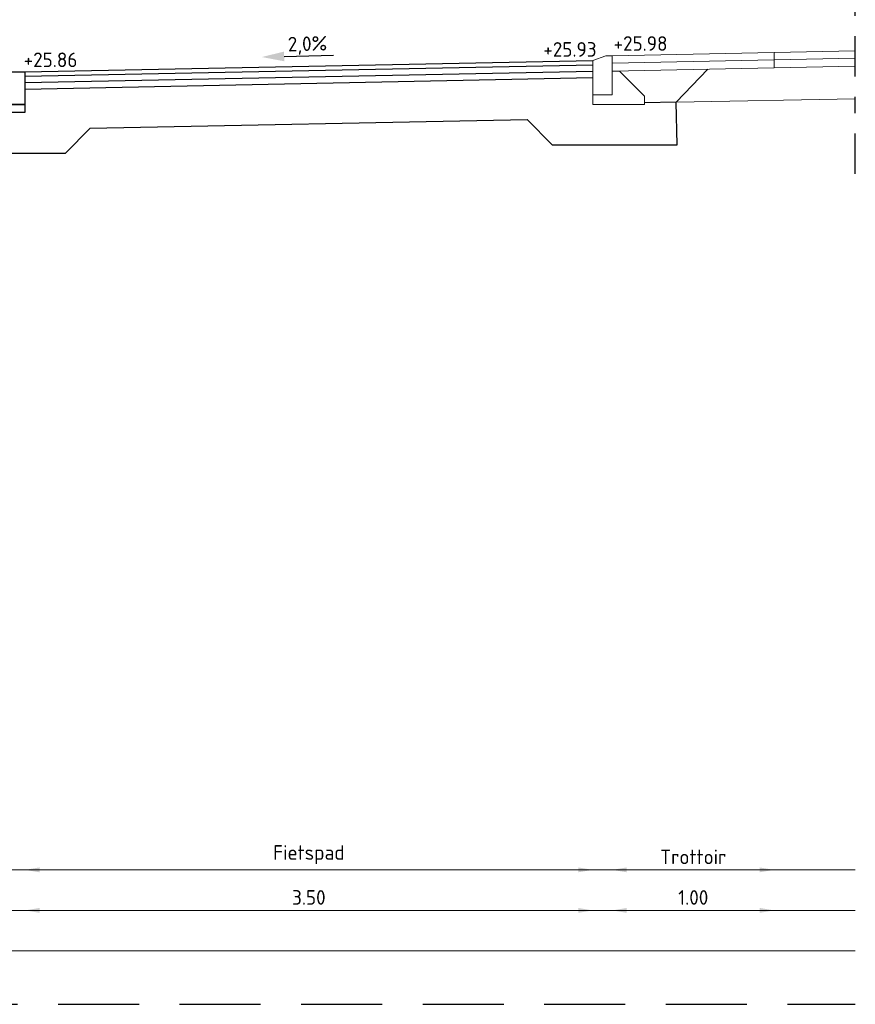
# Model space of a CAD drawing. Header units: metres. Extents: x 196651 to 397723, y 354703 to 710691.
# Tile 253 of 256: x 198862.28 to 198867.43, y 355366.97 to 355373.04. Entities that reach past the tile are written whole.
import ezdxf
from ezdxf.enums import TextEntityAlignment as Align

# ---------------------------------------------------------------- set-up
doc = ezdxf.new("R2010")
doc.units = ezdxf.units.M
doc.header["$MEASUREMENT"] = 0
for name, pattern in [('DASHDOT2', [0.5, 0.25, -0.125, 0, -0.125]), ('DASHED', [0.75, 0.5, -0.25]), ('DASHED2', [0.375, 0.25, -0.125])]:
    doc.linetypes.add(name, pattern=pattern)
for name, color, linetype, lineweight in [('X-XX-AL-AANPIJLING-M', 7, 'Continuous', 18), ('X-XX-BESTAAND-DETAIL-G', 252, 'Continuous', 5), ('X-XX-XX-DETAIL1-G', 1, 'Continuous', 18)]:
    doc.layers.add(name, color=color, linetype=linetype, lineweight=lineweight)
doc.layers.add('X-XX-AL-DETAIL-AFSTANDSLIJNEN-G', color=2, linetype='Continuous', lineweight=5, plot=False)
for name, color, linetype in [('X-XX-NIEUW-DETAIL-G', 1, 'Continuous'), ('X-XX-NIEUW-DETAIL-M', 7, 'Continuous'), ('X-XX-NIEUW-DETAIL-S', 1, 'Continuous'), ('X-XX-NIEUW-DETAIL-T', 3, 'Continuous')]:
    doc.layers.add(name, color=color, linetype=linetype)
doc.styles.add('NLCS-ISO', font='NLCS-ISO.ttf')
doc.styles.add('NLCS-ISO-T18', font='NLCS-ISO.ttf')
doc.dimstyles.new('Jens 1_50 - standaard', dxfattribs={"dimscale": 0.05, "dimtxt": 1.8, "dimasz": 1.8, "dimexe": 2, "dimexo": 2, "dimgap": 0.7, "dimtad": 1, "dimzin": 0, "dimdsep": 46, "dimtxsty": 'NLCS-ISO', "dimcen": 2.5, "dimdle": 2, "dimse1": 1, "dimse2": 1, "dimclrd": 256, "dimclre": 256, "dimclrt": 256, "dimadec": 1, "dimazin": 0, "dimtfac": 1, "dimtdec": 3, "dimtofl": 0, "dimtmove": 1, "dimatfit": 0, "dimfxl": 2, "dimfxlon": 1, "dimtfillclr": 254, "dimtolj": 1, "dimtzin": 0, "dimlwd": 18, "dimlwe": 18, "dimarcsym": 0})

# ---------------------------------------------------------------- blocks, each defined once
blk = doc.blocks.new('*U175')
blk.add_lwpolyline([(0.1, 0), (0, 0), (0, -0.2), (0.1, -0.2), (0.1, 0)], close=True)
for points in [[(0.1, -0.2), (0.1, -0.1), (0.15, -0.1)], [(0.1, -0.2), (0, -0.2), (0, -0.25), (0.1, -0.25)], [(0.2, -0.25), (0.1, -0.25)]]:
    blk.add_lwpolyline(points)
at = {"flags": 128}
for points in [[(0.2, -0.2), (0.15, -0.1)], [(0.2, -0.2), (0.2, -0.25)]]:
    blk.add_lwpolyline(points, dxfattribs=at)
blk = doc.blocks.new('*U182')
blk.add_hatch(color=5).paths.add_polyline_path([(-0.1512, 0.0322), (-0.1524, 0.0922), (-0.2894, 0.0595)])
at = {"color": 5, "flags": 128}
blk.add_lwpolyline([(-0.1518, 0.0622), (0.1534, 0.0683)], dxfattribs=at)
at = {"insert": (-0.0083, 0.1844), "char_height": 0.09, "width": 1.310814, "attachment_point": 2, "rotation": 1.14576, "style": 'NLCS-ISO-T18'}
blk.add_mtext('2,0%', dxfattribs=at)
blk = doc.blocks.new('*D1679')
at = {"layer": 'Defpoints', "color": 0, "transparency": 16777216}
for p in [(198865.813, 355372.3893), (198862.3091, 355372.3192), (198865.813, 355367.5484)]:
    blk.add_point(p, dxfattribs=at)
at = {"layer": 'X-XX-AL-AANPIJLING-M', "linetype": 'Continuous', "lineweight": 18, "transparency": 16777216}
blk.add_line((198862.3991, 355367.5484), (198865.723, 355367.5484), dxfattribs=at)
at = {"layer": 'X-XX-AL-AANPIJLING-M', "transparency": 16777216}
for points in [[(198862.3991, 355367.5634), (198862.3991, 355367.5334), (198862.3091, 355367.5484)], [(198865.723, 355367.5634), (198865.723, 355367.5334), (198865.813, 355367.5484)]]:
    blk.add_solid(points, dxfattribs=at)
at = {"layer": 'X-XX-AL-AANPIJLING-M', "transparency": 16777216, "insert": (198864.061, 355367.6284), "char_height": 0.09, "attachment_point": 5, "style": 'NLCS-ISO'}
blk.add_mtext('\\A1;3.50', dxfattribs=at)
blk = doc.blocks.new('*D1680')
at = {"layer": 'Defpoints', "color": 0, "transparency": 16777216}
for p in [(198865.933, 355372.4193), (198866.933, 355372.4393), (198866.933, 355367.5484)]:
    blk.add_point(p, dxfattribs=at)
at = {"layer": 'X-XX-AL-AANPIJLING-M', "linetype": 'Continuous', "lineweight": 18, "transparency": 16777216}
blk.add_line((198866.023, 355367.5484), (198866.843, 355367.5484), dxfattribs=at)
at = {"layer": 'X-XX-AL-AANPIJLING-M', "transparency": 16777216}
for points in [[(198866.023, 355367.5634), (198866.023, 355367.5334), (198865.933, 355367.5484)], [(198866.843, 355367.5634), (198866.843, 355367.5334), (198866.933, 355367.5484)]]:
    blk.add_solid(points, dxfattribs=at)
at = {"layer": 'X-XX-AL-AANPIJLING-M', "transparency": 16777216, "insert": (198866.433, 355367.6284), "char_height": 0.09, "attachment_point": 5, "style": 'NLCS-ISO'}
blk.add_mtext('\\A1;1.00', dxfattribs=at)
blk = doc.blocks.new('*D1688')
at = {"layer": 'Defpoints', "color": 0, "transparency": 16777216}
for p in [(198865.813, 355372.6393), (198862.3091, 355372.5692), (198865.813, 355367.7984)]:
    blk.add_point(p, dxfattribs=at)
at = {"layer": 'X-XX-AL-AANPIJLING-M', "linetype": 'Continuous', "lineweight": 18, "transparency": 16777216}
blk.add_line((198862.3991, 355367.7984), (198865.723, 355367.7984), dxfattribs=at)
at = {"layer": 'X-XX-AL-AANPIJLING-M', "transparency": 16777216}
for points in [[(198862.3991, 355367.8134), (198862.3991, 355367.7834), (198862.3091, 355367.7984)], [(198865.723, 355367.8134), (198865.723, 355367.7834), (198865.813, 355367.7984)]]:
    blk.add_solid(points, dxfattribs=at)
at = {"layer": 'X-XX-AL-AANPIJLING-M', "transparency": 16777216, "insert": (198864.061, 355367.8919), "char_height": 0.09, "attachment_point": 5, "style": 'NLCS-ISO'}
blk.add_mtext('\\A1;Fietspad', dxfattribs=at)
blk = doc.blocks.new('*D1689')
at = {"layer": 'Defpoints', "color": 0, "transparency": 16777216}
for p in [(198865.933, 355372.6693), (198866.933, 355372.6893), (198866.933, 355367.7984)]:
    blk.add_point(p, dxfattribs=at)
at = {"layer": 'X-XX-AL-AANPIJLING-M', "linetype": 'Continuous', "lineweight": 18, "transparency": 16777216}
blk.add_line((198866.023, 355367.7984), (198866.843, 355367.7984), dxfattribs=at)
at = {"layer": 'X-XX-AL-AANPIJLING-M', "transparency": 16777216}
for points in [[(198866.023, 355367.8134), (198866.023, 355367.7834), (198865.933, 355367.7984)], [(198866.843, 355367.8134), (198866.843, 355367.7834), (198866.933, 355367.7984)]]:
    blk.add_solid(points, dxfattribs=at)
at = {"layer": 'X-XX-AL-AANPIJLING-M', "transparency": 16777216, "insert": (198866.433, 355367.8784), "char_height": 0.09, "attachment_point": 5, "style": 'NLCS-ISO'}
blk.add_mtext('\\A1;Trottoir', dxfattribs=at)

msp = doc.modelspace()

# ---------------------------------------------------------------- linework, layer by layer
at = {"layer": 'X-XX-AL-DETAIL-AFSTANDSLIJNEN-G', "flags": 128}
for points in [[(198842.7612, 355367.7984), (198867.433, 355367.7984)], [(198842.7612, 355367.2984), (198867.433, 355367.2984)]]:
    msp.add_lwpolyline(points, dxfattribs=at)
at = {"layer": 'X-XX-AL-DETAIL-AFSTANDSLIJNEN-G', "linetype": 'DASHED', "ltscale": 5, "flags": 128}
msp.add_lwpolyline([(198842.7612, 355367.5484), (198867.433, 355367.5484)], dxfattribs=at)
at = {"layer": 'X-XX-BESTAAND-DETAIL-G', "flags": 128}
for points in [[(198866.933, 355372.8393), (198867.433, 355372.8493)], [(198866.933, 355372.7943), (198867.433, 355372.8043)], [(198866.933, 355372.7443), (198867.433, 355372.7543)], [(198866.328, 355372.5322), (198867.433, 355372.5543)]]:
    msp.add_lwpolyline(points, dxfattribs=at)
at = {"layer": 'X-XX-NIEUW-DETAIL-G', "color": 6, "linetype": 'DASHDOT2', "flags": 128}
msp.add_lwpolyline([(198867.433, 355372.0907), (198867.433, 355373.5907)], dxfattribs=at)
at = {"layer": 'X-XX-NIEUW-DETAIL-M', "color": 1, "linetype": 'DASHED2', "ltscale": 2, "flags": 128}
msp.add_lwpolyline([(198843.7637, 355366.9692), (198867.433, 355366.9692)], dxfattribs=at)
at = {"layer": 'X-XX-NIEUW-DETAIL-S', "flags": 128}
for points in [[(198862.3091, 355372.7192), (198865.813, 355372.7893)], [(198862.3091, 355372.6942), (198865.813, 355372.7643)], [(198862.3091, 355372.6542), (198865.813, 355372.7243)], [(198862.3091, 355372.6142), (198865.813, 355372.6843)], [(198862.1091, 355372.4692), (198861.8091, 355372.4692), (198861.8091, 355372.2192), (198862.5591, 355372.2192), (198862.7121, 355372.3722), (198865.4076, 355372.4261), (198865.563, 355372.2707), (198866.333, 355372.2707), (198866.328, 355372.5322), (198866.133, 355372.5283)]]:
    msp.add_lwpolyline(points, dxfattribs=at)
at = {"layer": 'X-XX-XX-DETAIL1-G', "flags": 128}
for points in [[(198865.933, 355372.8193), (198866.933, 355372.8393)], [(198866.933, 355372.7443), (198866.933, 355372.8393)], [(198865.933, 355372.7743), (198866.933, 355372.7943)], [(198865.933, 355372.7243), (198866.933, 355372.7443)], [(198866.328, 355372.5322), (198866.524, 355372.7361)]]:
    msp.add_lwpolyline(points, dxfattribs=at)
for points in [[(198865.813, 355372.7893), (198865.813, 355372.5793), (198865.933, 355372.5793), (198865.933, 355372.8193), (198865.893, 355372.8193)], [(198865.933, 355372.5193), (198866.133, 355372.5193), (198866.133, 355372.5693), (198865.9772, 355372.7252), (198865.9329, 355372.7243), (198865.933, 355372.5793), (198865.813, 355372.5793), (198865.813, 355372.5193)]]:
    msp.add_lwpolyline(points, close=True, dxfattribs=at)

# ---------------------------------------------------------------- block references
at = {"layer": 'X-XX-NIEUW-DETAIL-S', "xscale": -1}
msp.add_blockref('*U175', (198862.3091, 355372.7192), dxfattribs=at)
at = {"layer": 'X-XX-NIEUW-DETAIL-T', "rotation": 0.477254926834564}
msp.add_blockref('*U182', (198864.061, 355372.7543), dxfattribs=at)

# ---------------------------------------------------------------- texts
at = {"layer": 'X-XX-NIEUW-DETAIL-T', "style": 'NLCS-ISO-T18'}
for s, p in [('+25.93', (198865.6722, 355372.7865)), ('+25.98', (198866.1078, 355372.8228)), ('+25.86', (198862.4673, 355372.7224))]:
    msp.add_text(s, height=0.09, dxfattribs=at).set_placement(p, align=Align.BOTTOM_CENTER)

# ---------------------------------------------------------------- dimensions: what is measured, and where the dimension line sits
at = {"layer": 'X-XX-AL-AANPIJLING-M'}
for base, p1, p2, text, picture, middle in [((198866.933, 355367.7984), (198865.933, 355372.6693), (198866.933, 355372.6893), 'Trottoir', '*D1689', (198866.433, 355367.8784)), ((198865.813, 355367.7984), (198862.3091, 355372.5692), (198865.813, 355372.6393), 'Fietspad', '*D1688', (198864.061, 355367.8919))]:
    dim = msp.add_linear_dim(base=base, p1=p1, p2=p2, text=text, dimstyle='Jens 1_50 - standaard', dxfattribs=at)
    dim.commit()
    dim.dimension.update_dxf_attribs({"geometry": picture, "text_midpoint": middle})
for base, p1, p2, picture, middle in [((198866.933, 355367.5484), (198865.933, 355372.4193), (198866.933, 355372.4393), '*D1680', (198866.433, 355367.6284)), ((198865.813, 355367.5484), (198862.3091, 355372.3192), (198865.813, 355372.3893), '*D1679', (198864.061, 355367.6284))]:
    dim = msp.add_linear_dim(base=base, p1=p1, p2=p2, dimstyle='Jens 1_50 - standaard', dxfattribs=at)
    dim.commit()
    dim.dimension.update_dxf_attribs({"geometry": picture, "text_midpoint": middle})

doc.saveas('drawing.dxf')
